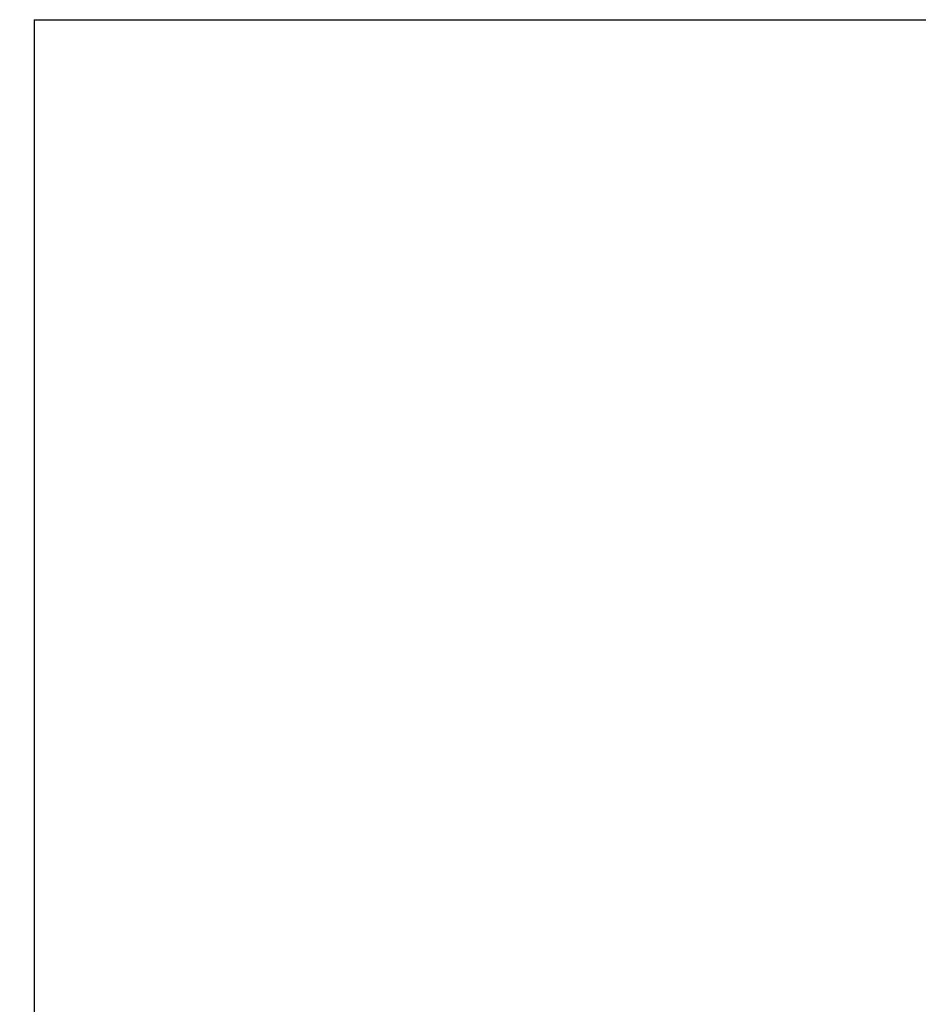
# Model space of a CAD drawing. Header units: inches. Extents: x 0 to 225, y 0 to 145.
# Tile 72 of 104: x 77.47 to 81.24, y 99.81 to 103.95. Entities that reach past the tile are written whole.
import ezdxf

# ---------------------------------------------------------------- set-up
doc = ezdxf.new("R2010")
doc.units = ezdxf.units.IN
doc.header["$LTSCALE"] = 12.349732
doc.header["$MEASUREMENT"] = 0
doc.linetypes.add('PHANTOM', pattern=[0.8, 0.45, -0.05, 0.1, -0.05, 0.1, -0.05])
doc.layers.get('0').update_dxf_attribs({"linetype": 'CONTINUOUS'})
doc.layers.add('AVAILABLE_DOOR_SPACE', color=7, linetype='CONTINUOUS')
doc.layers.add('DIMENSIONS', color=7, linetype='CONTINUOUS')
doc.styles.get("Standard").update_dxf_attribs({"font": 'txt', "width": 0.8})
doc.dimstyles.new('DIMSTYLE_3', dxfattribs={"dimtxt": 1.030245, "dimasz": 1.320827, "dimexe": 0.09, "dimexo": 0.07, "dimgap": 0.039, "dimtad": 0, "dimtih": 1, "dimtoh": 1, "dimzin": 4, "dimdsep": 46, "dimtxsty": 'Standard', "dimblk": '_FILLED', "dimblk1": '_FILLED', "dimblk2": '_FILLED', "dimcen": 0.09, "dimadec": 0, "dimazin": 0, "dimtfac": 1, "dimtofl": 0, "dimtmove": 0, "dimatfit": 3, "dimldrblk": '_FILLED', "dimfxl": 0, "dimtolj": 1, "dimtzin": 4, "dimarcsym": 0})

# ---------------------------------------------------------------- blocks, each defined once
blk = doc.blocks.new('_FILLED')
at = {"color": 0, "linetype": 'ByBlock'}
blk.add_solid([(0, 0), (-1, 0.2), (-1, -0.2)], dxfattribs=at)
blk = doc.blocks.new('*D13')
at = {"layer": 'DIMENSIONS', "color": 2, "linetype": 'Continuous'}
for p, q in [((73.9021, 93.3485), (71.2605, 93.3485)), ((77.5271, 93.3485), (79.7423, 93.3485))]:
    blk.add_line(p, q, dxfattribs=at)
at = {"layer": 'DIMENSIONS', "color": 2, "linetype": 'Continuous', "xscale": 1.3208269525, "yscale": 1.3208269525, "zscale": 1.3208269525}
blk.add_blockref('_FILLED', (73.9021, 93.3485), dxfattribs=at)
at = {"layer": 'DIMENSIONS', "color": 2, "linetype": 'Continuous', "xscale": 1.3208269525, "yscale": 1.3208269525, "zscale": 1.3208269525, "rotation": 180}
blk.add_blockref('_FILLED', (77.5271, 93.3485), dxfattribs=at)
at = {"layer": 'DIMENSIONS', "color": 2, "linetype": 'Continuous', "insert": (80.2574, 93.8636), "char_height": 1.03025, "width": 3.296784, "attachment_point": 1, "line_spacing_factor": 0.9}
blk.add_mtext('3.63', dxfattribs=at)

msp = doc.modelspace()

# ---------------------------------------------------------------- linework, layer by layer
at = {"layer": 'AVAILABLE_DOOR_SPACE', "color": 4, "linetype": 'PHANTOM'}
for q in [(77.5271, 74.6967), (94.9646, 103.9467)]:
    msp.add_line((77.5271, 103.9467), q, dxfattribs=at)

# ---------------------------------------------------------------- dimensions: what is measured, and where the dimension line sits
at = {"layer": 'DIMENSIONS', "color": 2, "linetype": 'Continuous'}
dim = msp.add_linear_dim(base=(73.9021050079, 93.3485144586), p1=(77.5271050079, 103.9466635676), p2=(73.9021050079, 42.6956635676), angle=180, dimstyle='DIMSTYLE_3', dxfattribs=at)
dim.commit()
dim.dimension.update_dxf_attribs({"geometry": '*D13', "text_midpoint": (81.9058144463, 93.3485144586), "dimtype": 160})

doc.saveas('drawing.dxf')
